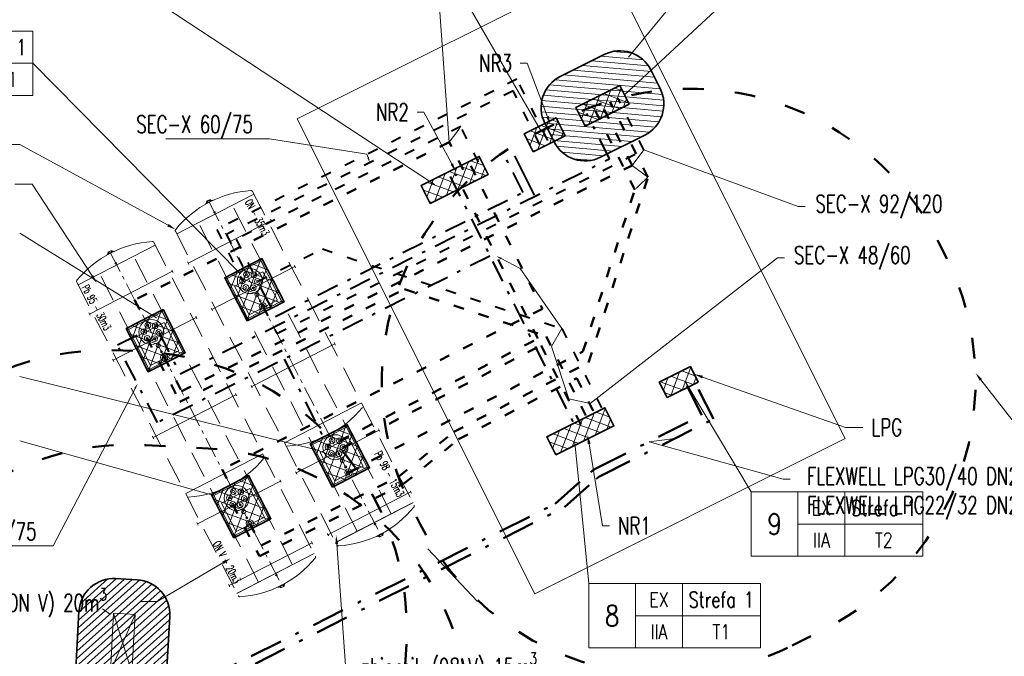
# Model space of a CAD drawing. Header units: metres. Extents: x 7472034 to 8440138, y 5890133 to 5961460.
# Tile 83 of 103: x 8439455 to 8439483, y 5890537 to 5890555. Entities that reach past the tile are written whole.
import ezdxf
from ezdxf import colors
from ezdxf.entities.mleader import LeaderData, LeaderLine
from ezdxf.enums import TextEntityAlignment as Align
from ezdxf.math import Vec2, Vec3

# ---------------------------------------------------------------- set-up
doc = ezdxf.new("R2010")
doc.units = ezdxf.units.M
doc.header["$MEASUREMENT"] = 0
for name, pattern in [('ACAD_ISO03W100', [30, 12, -18]), ('ACAD_ISO10W100', [18, 12, -3, 0, -3]), ('DASHDOT', [25.4, 12.7, -6.35, 0, -6.35]), ('DASHED', [19.05, 12.7, -6.35])]:
    doc.linetypes.add(name, pattern=pattern)
doc.layers.get('0').update_dxf_attribs({"linetype": 'CONTINUOUS', "lineweight": 5})
for name, color, linetype, lineweight in [('_IS.BLOK.T', 7, 'CONTINUOUS', 5), ('_T_95', 80, 'ACAD_ISO03W100', 50), ('_T_98', 132, 'ACAD_ISO03W100', 50), ('_T_LPG', 52, 'DASHDOT', 50), ('_T_ON', 23, 'ACAD_ISO03W100', 40), ('_T_ON_V', 181, 'ACAD_ISO03W100', 50), ('_T_opary', 220, 'DASHDOT', 40), ('_T_opisik.0', 16, 'CONTINUOUS', 20), ('_T_strefa_opis', 178, 'CONTINUOUS', 18), ('_T_zbiornik.opis', 190, 'CONTINUOUS', 13), ('T_kreska', 8, 'CONTINUOUS', 5), ('T_strefa-8', 20, 'ACAD_ISO03W100', 50), ('T_strefa-Z1', 140, 'CONTINUOUS', 35), ('T_strefa-Z2', 210, 'CONTINUOUS', 35), ('właz', 7, 'CONTINUOUS', 5), ('zbiorniki', 7, 'CONTINUOUS', 13), ('zlew', 7, 'CONTINUOUS', 9), ('zrębnica', 7, 'CONTINUOUS', 5)]:
    doc.layers.add(name, color=color, linetype=linetype, lineweight=lineweight)
doc.layers.add('_IS_NO', color=11, linetype='CONTINUOUS', lineweight=20, plot=False)
doc.layers.add('_IS_NO.T', color=4, linetype='CONTINUOUS', lineweight=20, plot=False)
doc.styles.add('BP', font='romans.shx', dxfattribs={"width": 0.8})
doc.styles.add('ROMANS', font='ROMANS.shx', dxfattribs={"width": 0.8})
doc.styles.add('RS', font='Romans.shx', dxfattribs={"width": 0.7})

# ---------------------------------------------------------------- blocks, each defined once
blk = doc.blocks.new('TAB-STRFY-2')
for p, q in [((3180.88, 1818), (3180.88, 1787.08)), ((3105.88, 1787.08), (3105.88, 1756.16))]:
    blk.add_line(p, q)
for points in [[(3015.88, 1818), (3060.88, 1818), (3060.88, 1756.16), (3015.88, 1756.16)], [(3060.88, 1818), (3105.88, 1818), (3105.88, 1787.08), (3060.88, 1787.08)], [(3105.88, 1818), (3180.88, 1818), (3180.88, 1787.08), (3105.88, 1787.08)], [(3060.88, 1787.08), (3105.88, 1787.08), (3105.88, 1756.16), (3060.88, 1756.16)], [(3105.88, 1787.08), (3180.88, 1787.08), (3180.88, 1756.16), (3105.88, 1756.16)]]:
    blk.add_lwpolyline(points, close=True)
at = {"style": 'ROMANS', "width": 0.8, "flags": 12}
for tag, height, p in [('EX', 14, (3083.38, 1802.54)), ('STREFA', 15, (3143.38, 1802.54)), ('1', 14, (3038.38, 1787.08)), ('II', 14, (3083.38, 1771.62)), ('T2', 14, (3143.38, 1771.62))]:
    blk.add_attdef(tag, text='', height=height, dxfattribs=at).set_placement(p, align=Align.MIDDLE_CENTER)
blk = doc.blocks.new('STUDNIA NAZB')
at = {"layer": 'właz', "lineweight": 0}
blk.add_lwpolyline([(-1255, 1255), (-335, 1255), (-335, 335), (-1255, 335)], close=True, dxfattribs=at)
at = {"layer": 'właz', "linetype": 'Continuous', "lineweight": 0}
for centre, radius in [((-795, 1225), 105), ((-795, 1225), 57), ((-795, 845), 57), ((-795, 845), 57), ((-795, 1045), 30), ((-795, 405), 360), ((-981, 513), 82.5), ((-795, 620), 82.5), ((-795, 620), 30), ((-609, 513), 82.5), ((-981, 298), 82.5), ((-981, 513), 30), ((-981, 298), 30), ((-609, 298), 82.5), ((-609, 513), 30), ((-609, 298), 30), ((-795, 190), 82.5), ((-795, 190), 30)]:
    blk.add_circle(centre, radius, dxfattribs=at)
at = {"layer": 'zrębnica', "lineweight": 0}
for p, q in [((-1395, 1385), (-1395, -15)), ((-195, 1385), (-1395, 1385)), ((-1345, 1335), (-1395, 1385)), ((-1345, 1335), (-1370, 1360)), ((-1345, 35), (-1345, 1335)), ((-245, 1335), (-1345, 1335)), ((-245, 1335), (-195, 1385)), ((-245, 1335), (-220, 1360)), ((-245, 1335), (-220, 1360)), ((-245, 1335), (-220, 1360)), ((-245, 1335), (-220, 1360)), ((-245, 35), (-245, 1335)), ((-245, 35), (-245, 1335)), ((-195, -15), (-195, 1385)), ((-1345, 35), (-1395, -15)), ((-245, 35), (-1345, 35)), ((-245, 35), (-195, -15)), ((-245, 35), (-220, 10)), ((-195, -15), (-1395, -15))]:
    blk.add_line(p, q, dxfattribs=at)
blk = doc.blocks.new('A$C362D00BD')
for p, q in [((0, 174), (0, 60)), ((0, 174), (51, 174)), ((0, 60), (51, 60)), ((53, 210), (9, 174)), ((53, 24), (9, 60)), ((55, 234), (65, 234)), ((55, 0), (65, 0))]:
    blk.add_line(p, q)
blk.add_arc((1474, 117), 1424, 175.2874, 184.7126)
blk = doc.blocks.new('A$C58F05183')
blk.add_lwpolyline([(36, 23), (23, 36), (10, 23), (23, 10)], close=True)
for radius in [23, 18]:
    blk.add_circle((23, 23), radius)
blk = doc.blocks.new('podziemne zbiorniki paliwa')
at = {"layer": 'zbiorniki', "linetype": 'DASHED', "lineweight": 0}
for p, q in [((7707297.11, 5842715.412), (7707299.384, 5842716.451)), ((7707297.11, 5842715.412), (7707299.384, 5842716.451)), ((7707297.117, 5842715.415), (7707299.391, 5842716.454)), ((7707298.002, 5842716.249), (7707298.179, 5842716.33)), ((7707298.042, 5842716.317), (7707298.102, 5842716.345)), ((7707298.061, 5842716.276), (7707298.042, 5842716.317)), ((7707298.121, 5842716.304), (7707298.102, 5842716.345)), ((7707298.183, 5842716.322), (7707298.179, 5842716.33)), ((7707297.154, 5842715.102), (7707299.602, 5842716.22)), ((7707298.006, 5842716.241), (7707298.002, 5842716.249)), ((7707299.586, 5842716.257), (7707299.62, 5842716.184)), ((7707299.586, 5842716.257), (7707299.619, 5842716.184)), ((7707299.586, 5842716.257), (7707299.619, 5842716.184)), ((7707294.199, 5842714.083), (7707296.473, 5842715.121)), ((7707294.199, 5842714.083), (7707296.473, 5842715.121)), ((7707294.206, 5842714.086), (7707296.48, 5842715.124)), ((7707294.243, 5842713.773), (7707296.691, 5842714.891)), ((7707295.091, 5842714.92), (7707295.269, 5842715.001)), ((7707295.095, 5842714.912), (7707295.091, 5842714.92)), ((7707295.131, 5842714.988), (7707295.191, 5842715.015)), ((7707295.15, 5842714.947), (7707295.131, 5842714.988)), ((7707295.21, 5842714.974), (7707295.191, 5842715.015)), ((7707295.272, 5842714.993), (7707295.269, 5842715.001)), ((7707296.675, 5842714.927), (7707296.708, 5842714.855)), ((7707296.675, 5842714.927), (7707296.708, 5842714.855)), ((7707296.676, 5842714.928), (7707296.709, 5842714.855)), ((7707297.138, 5842715.139), (7707297.172, 5842715.066)), ((7707297.138, 5842715.139), (7707297.171, 5842715.066)), ((7707297.138, 5842715.139), (7707297.171, 5842715.066)), ((7707297.985, 5842713.283), (7707300.433, 5842714.401)), ((7707300.418, 5842714.438), (7707300.451, 5842714.365)), ((7707294.227, 5842713.81), (7707294.26, 5842713.737)), ((7707294.227, 5842713.81), (7707294.26, 5842713.737)), ((7707294.228, 5842713.81), (7707294.261, 5842713.737)), ((7707298.458, 5842712.474), (7707300.732, 5842713.513)), ((7707298.458, 5842712.474), (7707300.732, 5842713.513)), ((7707298.458, 5842712.474), (7707300.732, 5842713.513)), ((7707298.458, 5842712.474), (7707300.732, 5842713.513)), ((7707297.969, 5842713.32), (7707298.002, 5842713.247)), ((7707297.969, 5842713.32), (7707298.002, 5842713.247)), ((7707295.075, 5842711.954), (7707297.523, 5842713.072)), ((7707297.507, 5842713.109), (7707297.54, 5842713.036)), ((7707295.547, 5842711.145), (7707297.822, 5842712.184)), ((7707295.547, 5842711.145), (7707297.822, 5842712.184)), ((7707295.547, 5842711.145), (7707297.822, 5842712.184)), ((7707295.547, 5842711.145), (7707297.822, 5842712.184)), ((7707295.058, 5842711.991), (7707295.091, 5842711.918)), ((7707295.058, 5842711.991), (7707295.091, 5842711.918)), ((7707299.148, 5842710.736), (7707301.596, 5842711.854)), ((7707299.148, 5842710.736), (7707301.596, 5842711.854)), ((7707301.58, 5842711.891), (7707301.613, 5842711.818)), ((7707299.131, 5842710.772), (7707299.164, 5842710.7)), ((7707299.131, 5842710.772), (7707299.164, 5842710.7)), ((7707296.237, 5842709.407), (7707298.685, 5842710.525)), ((7707296.237, 5842709.407), (7707298.685, 5842710.525)), ((7707298.669, 5842710.561), (7707298.702, 5842710.489)), ((7707300.186, 5842708.462), (7707302.634, 5842709.579)), ((7707302.651, 5842709.543), (7707302.618, 5842709.616)), ((7707296.22, 5842709.443), (7707296.254, 5842709.37)), ((7707296.22, 5842709.443), (7707296.254, 5842709.37)), ((7707300.202, 5842708.425), (7707300.169, 5842708.498)), ((7707300.202, 5842708.425), (7707300.169, 5842708.498)), ((7707297.275, 5842707.132), (7707299.723, 5842708.25)), ((7707299.74, 5842708.214), (7707299.707, 5842708.287)), ((7707300.809, 5842707.097), (7707303.257, 5842708.215)), ((7707303.274, 5842708.179), (7707303.241, 5842708.252)), ((7707301.27, 5842706.319), (7707303.545, 5842707.357)), ((7707297.291, 5842707.096), (7707297.258, 5842707.169)), ((7707297.291, 5842707.096), (7707297.258, 5842707.169)), ((7707300.363, 5842706.85), (7707300.33, 5842706.923)), ((7707300.825, 5842707.061), (7707300.792, 5842707.134)), ((7707300.825, 5842707.061), (7707300.792, 5842707.134)), ((7707297.898, 5842705.768), (7707300.346, 5842706.886)), ((7707302.477, 5842706.45), (7707302.481, 5842706.441)), ((7707302.481, 5842706.441), (7707302.658, 5842706.522)), ((7707302.54, 5842706.468), (7707302.558, 5842706.427)), ((7707302.558, 5842706.427), (7707302.618, 5842706.455)), ((7707302.6, 5842706.495), (7707302.618, 5842706.455)), ((7707302.654, 5842706.531), (7707302.658, 5842706.522)), ((7707297.914, 5842705.732), (7707297.881, 5842705.804)), ((7707297.914, 5842705.732), (7707297.881, 5842705.804)), ((7707298.36, 5842704.989), (7707300.634, 5842706.028)), ((7707299.566, 5842705.121), (7707299.57, 5842705.112)), ((7707299.57, 5842705.112), (7707299.747, 5842705.193)), ((7707299.629, 5842705.139), (7707299.647, 5842705.098)), ((7707299.647, 5842705.098), (7707299.707, 5842705.125)), ((7707299.689, 5842705.166), (7707299.707, 5842705.125)), ((7707299.744, 5842705.202), (7707299.747, 5842705.193))]:
    blk.add_line(p, q, dxfattribs=at)
at = {"layer": 'zbiorniki', "linetype": 'DASHED', "lineweight": 20, "ltscale": 0.06}
for p, q in [((7707303.578, 5842707.282), (7707299.356, 5842716.528)), ((7707301.304, 5842706.244), (7707297.082, 5842715.49)), ((7707300.667, 5842705.953), (7707296.445, 5842715.199)), ((7707298.393, 5842704.914), (7707294.171, 5842714.16))]:
    blk.add_line(p, q, dxfattribs=at)
at = {"layer": 'zbiorniki', "linetype": 'ACAD_ISO10W100', "lineweight": 0, "ltscale": 0.05}
for p, q in [((7707302.566, 5842706.49), (7707298.095, 5842716.281)), ((7707299.655, 5842705.161), (7707295.184, 5842714.952))]:
    blk.add_line(p, q, dxfattribs=at)
at = {"layer": 'zbiorniki', "linetype": 'DASHED', "lineweight": 0, "ltscale": 0.06}
for p, q in [((7707298.754, 5842716.163), (7707302.907, 5842707.066)), ((7707297.753, 5842715.706), (7707301.907, 5842706.609)), ((7707295.843, 5842714.833), (7707299.997, 5842705.737)), ((7707294.842, 5842714.376), (7707298.996, 5842705.28))]:
    blk.add_line(p, q, dxfattribs=at)
at = {"layer": 'zbiorniki', "linetype": 'DASHED', "lineweight": 20, "ltscale": 100}
for centre, start, end in [((7707299.365, 5842713.499), 91.0415, 138.0459), ((7707296.454, 5842712.169), 91.0415, 138.0459), ((7707301.295, 5842709.273), 271.0415, 318.0459), ((7707298.384, 5842707.944), 271.0415, 318.0459)]:
    blk.add_arc(centre, 3.059, start, end, dxfattribs=at)
at = {"layer": 'zbiorniki', "linetype": 'DASHED', "lineweight": 0, "ltscale": 100}
for centre, radius, start, end in [((7707299.311, 5842716.507), 0.05, 24.5437, 91.0415), ((7707297.127, 5842715.51), 0.05, 138.0459, 204.5437), ((7707296.4, 5842715.178), 0.05, 24.5437, 91.0415), ((7707294.217, 5842714.181), 0.05, 138.0459, 204.5437), ((7707300.707, 5842710.558), 3.059, 91.0415, 138.0459), ((7707297.797, 5842709.229), 3.059, 91.0415, 138.0459), ((7707303.533, 5842707.261), 0.05, 318.0459, 24.5437), ((7707301.35, 5842706.264), 0.05, 204.5437, 271.0415), ((7707300.622, 5842705.932), 0.05, 318.0459, 24.5437), ((7707298.439, 5842704.935), 0.05, 204.5437, 271.0415)]:
    blk.add_arc(centre, radius, start, end, dxfattribs=at)
at = {"layer": 'zbiorniki', "linetype": 'DASHED', "lineweight": 0, "ltscale": 100, "yscale": 0.001000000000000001, "rotation": 294.5436678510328}
for name, p, xscale, zscale in [('A$C362D00BD', (7707297.963, 5842716.287), 0.001000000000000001, 0.001000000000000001), ('A$C58F05183', (7707298.202, 5842715.992), 0.001000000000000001, 0.001000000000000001), ('A$C58F05183', (7707298.202, 5842715.992), 0.001000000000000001, 0.001000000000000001), ('A$C362D00BD', (7707295.053, 5842714.958), 0.001000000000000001, 0.001000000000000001), ('A$C58F05183', (7707295.291, 5842714.663), 0.001000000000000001, 0.001000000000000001), ('A$C58F05183', (7707295.291, 5842714.663), 0.001000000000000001, 0.001000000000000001), ('A$C58F05183', (7707302.417, 5842706.761), -0.001000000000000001, 0.001), ('A$C58F05183', (7707302.417, 5842706.761), -0.001000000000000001, 0.001), ('A$C362D00BD', (7707302.484, 5842706.388), -0.001000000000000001, 0.001), ('A$C58F05183', (7707299.506, 5842705.431), -0.001000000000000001, 0.001), ('A$C58F05183', (7707299.506, 5842705.431), -0.001000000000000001, 0.001), ('A$C362D00BD', (7707299.573, 5842705.058), -0.001000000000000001, 0.001)]:
    blk.add_blockref(name, p, dxfattribs=dict(at, xscale=xscale, zscale=zscale))
at = {"layer": 'zlew', "ltscale": 0.3, "xscale": 0.001, "yscale": 0.001, "zscale": 0.001, "rotation": 24.54366785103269}
for p in [(7707300.159, 5842713.675), (7707297.248, 5842712.346), (7707297.248, 5842712.346), (7707302.394, 5842708.779), (7707299.484, 5842707.45), (7707299.484, 5842707.45)]:
    blk.add_blockref('STUDNIA NAZB', p, dxfattribs=at)
at = {"layer": '_T_zbiornik.opis', "style": 'BP', "width": 0.6}
for s, p in [('ON V - 20m3', (7707300.024, 5842714.993, 0)), ('Pb 98 - 15m3', (7707295.25, 5842712.625, 0)), ('Pb 95 - 30m3', (7707303.452, 5842707.437, 0)), ('ON - 35m3', (7707298.639, 5842705.203, 0))]:
    blk.add_text(s, height=0.228, rotation=115.1466, dxfattribs=at).set_placement(p)
blk = doc.blocks.new('JPII.T.0')
at = {"layer": 'T_kreska'}
h = blk.add_hatch(dxfattribs=at)
h.set_pattern_fill('ANSI31', color=256, scale=0.05, angle=130, style=0)
h.set_pattern_definition([(175, (0, 0), (-0.0138359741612, -0.158145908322), [])])
edge = h.paths.add_edge_path()
edge.add_arc((7471998.093, 5961436.153), 1, 116.6009, 206.6009)
edge.add_line((7471997.199, 5961435.705), (7471997.467, 5961435.169))
edge.add_arc((7471998.361, 5961435.616), 1, 206.6009, 296.6009)
edge.add_line((7471998.809, 5961434.722), (7472000.079, 5961435.358))
edge.add_arc((7471999.631, 5961436.252), 1, 296.6009, 386.6009)
edge.add_line((7472000.525, 5961436.7), (7472000.257, 5961437.237))
edge.add_arc((7471999.362, 5961436.789), 1, 26.6009, 116.6009)
edge.add_line((7471998.915, 5961437.683), (7471997.645, 5961437.047))
h = blk.add_hatch(dxfattribs=at)
h.set_pattern_fill('ANSI37', color=256, scale=0.08, angle=114.5437, style=0)
h.set_pattern_definition([(159.543667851, (106829.04566, -81246.35724), (-0.088771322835, -0.237982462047), []), (249.543667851, (106829.04566, -81246.35724), (0.237982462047, -0.088771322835), [])])
h.paths.add_polyline_path([(7471999.362, 5961436.789), (7471998.093, 5961436.153), (7471998.361, 5961435.616), (7471999.631, 5961436.252)])
h = blk.add_hatch(dxfattribs=at)
h.set_pattern_fill('ANSI37', color=256, scale=0.08, angle=114.5437, style=0)
h.set_pattern_definition([(159.543667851, (106827.55423, -81247.1153), (-0.088771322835, -0.237982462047), []), (249.543667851, (106827.55423, -81247.1153), (0.237982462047, -0.088771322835), [])])
h.paths.add_polyline_path([(7471997.525, 5961435.857), (7471996.601, 5961435.395), (7471996.861, 5961434.876), (7471997.785, 5961435.339)])
h = blk.add_hatch(dxfattribs=at)
h.set_pattern_fill('ANSI37', color=256, scale=0.08, angle=114.5437, style=0)
h.set_pattern_definition([(159.543667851, (106824.58596, -81248.60176), (-0.088771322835, -0.237982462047), []), (249.543667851, (106824.58596, -81248.60176), (0.237982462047, -0.088771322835), [])])
h.paths.add_polyline_path([(7471995.31, 5961434.748), (7471993.633, 5961433.908), (7471993.893, 5961433.39), (7471995.569, 5961434.229)])
h = blk.add_hatch(dxfattribs=at)
h.set_pattern_fill('ANSI37', color=256, scale=0.08, angle=114.5437, style=0)
h.set_pattern_definition([(159.543667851, (106818.92818, -81251.25822), (-0.088771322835, -0.237982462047), []), (249.543667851, (106818.92818, -81251.25822), (0.237982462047, -0.088771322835), [])])
h.paths.add_polyline_path([(7471989.042, 5961431.802), (7471987.975, 5961431.252), (7471988.617, 5961430.007), (7471989.683, 5961430.557)])
h = blk.add_hatch(dxfattribs=at)
h.set_pattern_fill('ANSI37', color=256, scale=0.08, angle=114.5437, style=0)
h.set_pattern_definition([(159.543667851, (106816.08365, -81252.72405), (-0.088771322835, -0.237982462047), []), (249.543667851, (106816.08365, -81252.72405), (0.237982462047, -0.088771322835), [])])
h.paths.add_polyline_path([(7471986.197, 5961430.336), (7471985.131, 5961429.786), (7471985.772, 5961428.542), (7471986.839, 5961429.091)])
h = blk.add_hatch(dxfattribs=at)
h.set_pattern_fill('ANSI37', color=256, scale=0.08, angle=114.5437, style=0)
h.set_pattern_definition([(159.543667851, (106830.6715, -81254.65556), (-0.088771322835, -0.237982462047), []), (249.543667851, (106830.6715, -81254.65556), (0.237982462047, -0.088771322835), [])])
h.paths.add_polyline_path([(7472001.395, 5961428.694), (7472000.501, 5961428.246), (7472000.73, 5961427.799), (7472001.615, 5961428.245)])
h = blk.add_hatch(dxfattribs=at)
h.set_pattern_fill('ANSI37', color=256, scale=0.08, angle=114.5437, style=0)
h.set_pattern_definition([(159.543667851, (106828.20933, -81255.84615), (-0.088771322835, -0.237982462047), []), (249.543667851, (106828.20933, -81255.84615), (0.237982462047, -0.088771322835), [])])
h.paths.add_polyline_path([(7471998.933, 5961427.504), (7471997.256, 5961426.664), (7471997.516, 5961426.145), (7471999.193, 5961426.985)])
h = blk.add_hatch(dxfattribs=at)
h.set_pattern_fill('ANSI37', color=256, scale=0.08, angle=114.5437, style=0)
h.set_pattern_definition([(159.543667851, (106821.39344, -81256.04221), (-0.088771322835, -0.237982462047), []), (249.543667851, (106821.39344, -81256.04221), (0.237982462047, -0.088771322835), [])])
h.paths.add_polyline_path([(7471991.507, 5961427.018), (7471990.441, 5961426.468), (7471991.082, 5961425.223), (7471992.149, 5961425.773)])
h = blk.add_hatch(dxfattribs=at)
h.set_pattern_fill('ANSI37', color=256, scale=0.08, angle=114.5437, style=0)
h.set_pattern_definition([(159.543667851, (106818.54891, -81257.50804), (-0.088771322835, -0.237982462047), []), (249.543667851, (106818.54891, -81257.50804), (0.237982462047, -0.088771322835), [])])
h.paths.add_polyline_path([(7471988.663, 5961425.552), (7471987.596, 5961425.002), (7471988.237, 5961423.758), (7471989.304, 5961424.307)])
h = blk.add_hatch(dxfattribs=at)
h.set_pattern_fill('ANSI31', color=256, scale=0.05, angle=176.8048, style=0)
h.set_pattern_definition([(221.804792, (7472008.1763, 5959901.95443), (0.105821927, -0.118335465), [])])
edge = h.paths.add_edge_path()
edge.add_arc((7471985.293, 5961419.89), 1.008, 270.8515, 360.4846)
edge.add_line((7471986.301, 5961419.899), (7471986.39, 5961421.496))
edge.add_arc((7471985.382, 5961421.547), 1.009, 357.1006, 441.7371)
edge.add_line((7471985.527, 5961422.546), (7471984.828, 5961422.585))
edge.add_arc((7471984.772, 5961421.587), 1, 86.8048, 176.8048)
edge.add_line((7471983.774, 5961421.642), (7471983.685, 5961420.045))
edge.add_arc((7471984.68, 5961419.923), 1.003, 173.0251, 266.9623)
edge.add_line((7471984.627, 5961418.921), (7471985.308, 5961418.883))
at = {"layer": '_IS_NO', "ltscale": 0.1}
for p, q in [((7471995.256, 5961421.925), (7471993.828, 5961423.44)), ((7471984.455, 5961421.713, 0), (7471984.685, 5961421.549, 0))]:
    blk.add_line(p, q, dxfattribs=at)
at = {"layer": '_IS_NO.T', "ltscale": 0.1}
blk.add_lwpolyline([(7471990.065, 5961435.826), (7471999.005, 5961440.3), (7472005.856, 5961426.62), (7471996.915, 5961422.142)], close=True, dxfattribs=at)
at = {"layer": '_T_95', "ltscale": 0.025}
for points in [[(7471986.232, 5961428.959), (7471986.734, 5961427.985), (7471999.72, 5961434.489), (7471998.862, 5961436.203)], [(7471994.845, 5961434.359), (7471994.445, 5961435.157), (7471985.378, 5961430.616), (7471985.664, 5961430.061)], [(7471985.74, 5961429.507), (7471986.681, 5961427.68), (7471993.155, 5961430.922), (7471997.242, 5961429.563), (7471998.468, 5961427.114)]]:
    blk.add_lwpolyline(points, dxfattribs=at)
at = {"layer": '_T_98', "ltscale": 0.025}
for points in [[(7471991.542, 5961425.641), (7471998.301, 5961429.124), (7471999.792, 5961433.786), (7471998.638, 5961436.091)], [(7471991.283, 5961426.55), (7471997, 5961429.497), (7471994.622, 5961434.247)], [(7471991.381, 5961426.359), (7471997.093, 5961429.303), (7471998.245, 5961427.002)]]:
    blk.add_lwpolyline(points, dxfattribs=at)
at = {"layer": '_T_LPG', "ltscale": 0.075}
for p, q in [((7472001.093, 5961428.542), (7472001.093, 5961428.542)), ((7472002.058, 5961427.184, 0), (7472001.512, 5961428.267, 0))]:
    blk.add_line(p, q, dxfattribs=at)
at = {"layer": '_T_LPG', "ltscale": 0.075, "extrusion": (-2.04993e-06, -2.15425e-06, -1), "elevation": -28.16}
blk.add_lwpolyline([(-7472001.722, 5961427.294), (-7472001.272, 5961428.187)], dxfattribs=at)
at = {"layer": '_T_LPG', "ltscale": 0.075, "extrusion": (-2.15425e-06, 2.04993e-06, -1), "elevation": -3.876}
for points in [[(-7471997.498, 5961424.737), (-7471998.523, 5961425.652, 0.065786), (-7471998.686, 5961425.763), (-7472001.722, 5961427.294)], [(-7471997.764, 5961424.64), (-7471998.69, 5961425.466, 0.065786), (-7471998.798, 5961425.539), (-7472002.058, 5961427.184)], [(-7471986.462, 5961417.807), (-7471986.518, 5961418.812, 0.274402), (-7471986.946, 5961419.449), (-7471997.498, 5961424.737)], [(-7471986.711, 5961417.792), (-7471986.767, 5961418.798, 0.277287), (-7471987.059, 5961419.226), (-7471997.764, 5961424.64)]]:
    blk.add_lwpolyline(points, format="xyb", dxfattribs=at)
at = {"layer": '_T_ON', "ltscale": 0.025}
for points in [[(7471997.285, 5961435.202), (7471996.398, 5961436.974), (7471987.747, 5961432.641), (7471988.486, 5961431.164)], [(7471997.061, 5961435.09), (7471996.286, 5961436.638), (7471988.024, 5961432.501), (7471988.603, 5961431.345)], [(7471989.077, 5961430.425), (7471989.481, 5961429.641), (7472000.055, 5961434.936), (7471999.309, 5961436.427)], [(7471995.292, 5961434.583), (7471994.78, 5961435.604), (7471988.304, 5961432.361), (7471988.817, 5961431.334)], [(7471988.916, 5961431.143), (7471990.79, 5961432.082), (7471997.689, 5961429.787), (7471998.915, 5961427.338)]]:
    blk.add_lwpolyline(points, dxfattribs=at)
at = {"layer": '_T_ON_V', "ltscale": 0.025}
for points in [[(7471988.697, 5961424.175), (7471989.025, 5961423.539), (7471993.004, 5961425.532), (7471994.577, 5961426.811), (7471998.464, 5961428.814), (7472000.171, 5961434.148), (7471999.085, 5961436.315)], [(7471995.069, 5961434.471), (7471997.13, 5961430.355), (7471987.896, 5961425.73), (7471988.129, 5961425.277)], [(7471988.206, 5961424.723), (7471988.973, 5961423.234), (7471993.141, 5961425.321), (7471994.714, 5961426.6), (7471998.125, 5961428.358), (7471998.692, 5961427.226)]]:
    blk.add_lwpolyline(points, dxfattribs=at)
at = {"layer": '_T_opary', "ltscale": 0.1}
blk.add_line((7471996.324, 5961434.766), (7471996.909, 5961433.599), dxfattribs=at)
at = {"layer": '_T_opary', "ltscale": 0.05}
for p, q in [((7471994.47, 5961434.171, 0), (7471998.093, 5961426.926, 0)), ((7471989.688, 5961428.906), (7471990.952, 5961426.38))]:
    blk.add_line(p, q, dxfattribs=at)
for points in [[(7471986.071, 5961429.677), (7471986.688, 5961428.48), (7471999.066, 5961434.679), (7471998.415, 5961435.979)], [(7471989.008, 5961430.965), (7471989.435, 5961430.136), (7471996.573, 5961433.711), (7471996.101, 5961434.654)], [(7471995.617, 5961431.876), (7471986.036, 5961427.078), (7471984.882, 5961429.317), (7471985.642, 5961429.698)]]:
    blk.add_lwpolyline(points, dxfattribs=at)
at = {"layer": '_T_strefa_opis'}
for p, q in [((7472003.254, 5961442.013), (7471999.614, 5961437.609, 0)), ((7471994.27, 5961440.365), (7471997.108, 5961435.45)), ((7471984.893, 5961439.942), (7471994.024, 5961433.94)), ((7472003.254, 5961440.006), (7471999.497, 5961436.521)), ((7471982.442, 5961437.428), (7471988.42, 5961431.378)), ((7471982.065, 5961432.537), (7471986.005, 5961430.093)), ((7471982.065, 5961428.406), (7471990.697, 5961426.275)), ((7472001.264, 5961428.238), (7472003.147, 5961425.083)), ((7471982.065, 5961426.551), (7471987.663, 5961424.981)), ((7471998.465, 5961422.442), (7471998.067, 5961426.501))]:
    blk.add_line(p, q, dxfattribs=at)
at = {"layer": 'T_strefa-8', "ltscale": 0.05, "flags": 128}
for points in [[(7472004.333, 5961420.656), (7472005.222, 5961421.104, 0.413223), (7472008.774, 5961431.826), (7472008.55, 5961432.273, 0.41435), (7471997.813, 5961435.847), (7471996.919, 5961435.4, 0.416963), (7471993.382, 5961424.597), (7471993.611, 5961424.15, 0.412322)], [(7471994.972, 5961416.701), (7471995.039, 5961417.899, 0.414214), (7471987.496, 5961426.331), (7471985.698, 5961426.431, 0.414214), (7471977.266, 5961418.888), (7471977.199, 5961417.69, 0.414214), (7471984.742, 5961409.258), (7471986.54, 5961409.158, 0.414214)]]:
    blk.add_lwpolyline(points, format="xyb", close=True, dxfattribs=at)
at = {"layer": 'T_strefa-8', "ltscale": 0.05, "elevation": 0, "flags": 128}
blk.add_lwpolyline([(7471976.617, 5961421.614), (7471976.524, 5961419.947, 0.414214), (7471984.065, 5961411.514), (7471984.684, 5961411.479, 0.414214), (7471993.118, 5961419.021), (7471993.211, 5961420.688, 0.414214), (7471985.669, 5961429.122), (7471985.05, 5961429.156, 0.414214)], format="xyb", close=True, dxfattribs=at)
at = {"layer": 'T_strefa-Z1'}
for points in [[(7471998.361, 5961435.616), (7471999.631, 5961436.252), (7471999.362, 5961436.789), (7471998.093, 5961436.153)], [(7471996.861, 5961434.876), (7471997.785, 5961435.339), (7471997.525, 5961435.857), (7471996.601, 5961435.395)], [(7471993.893, 5961433.39), (7471995.569, 5961434.229), (7471995.31, 5961434.748), (7471993.633, 5961433.908)], [(7471988.617, 5961430.007), (7471989.683, 5961430.557), (7471989.042, 5961431.802), (7471987.975, 5961431.252)], [(7471985.772, 5961428.542), (7471986.839, 5961429.091), (7471986.197, 5961430.336), (7471985.131, 5961429.786)], [(7472000.73, 5961427.799), (7472001.619, 5961428.247), (7472001.395, 5961428.694), (7472000.501, 5961428.246)], [(7471997.516, 5961426.145), (7471999.193, 5961426.985), (7471998.933, 5961427.504), (7471997.256, 5961426.664)], [(7471991.082, 5961425.223), (7471992.149, 5961425.773), (7471991.507, 5961427.018), (7471990.441, 5961426.468)], [(7471988.237, 5961423.758), (7471989.304, 5961424.307), (7471988.663, 5961425.552), (7471987.596, 5961425.002)]]:
    blk.add_lwpolyline(points, close=True, dxfattribs=at)
at = {"layer": 'T_strefa-Z2'}
for points in [[(7471998.809, 5961434.722), (7472000.079, 5961435.358, 0.414214), (7472000.525, 5961436.7), (7472000.257, 5961437.237, 0.414214), (7471998.915, 5961437.683), (7471997.645, 5961437.047, 0.414214), (7471997.199, 5961435.705), (7471997.467, 5961435.169, 0.414214)], [(7471983.774, 5961421.642), (7471983.681, 5961419.975, 0.414214), (7471984.623, 5961418.921), (7471985.242, 5961418.886, 0.414214), (7471986.297, 5961419.829), (7471986.39, 5961421.496, 0.414214), (7471985.447, 5961422.551), (7471984.828, 5961422.585, 0.414214)]]:
    blk.add_lwpolyline(points, format="xyb", close=True, dxfattribs=at)
at = {"layer": 'zbiorniki', "color": 0, "lineweight": 15, "flags": 128}
blk.add_lwpolyline([(7471985.298, 5961419.885), (7471985.391, 5961421.552), (7471984.772, 5961421.587), (7471984.679, 5961419.919), (7471985.298, 5961419.885), (7471984.772, 5961421.587), (7471985.391, 5961421.552), (7471984.679, 5961419.919)], dxfattribs=at)
at = {"layer": '_T_strefa_opis'}
ref = blk.add_blockref('TAB-STRFY-2', (7471887.016, 5961383.816), dxfattribs=dict(at, xscale=0.03, yscale=0.03, zscale=0.03))
ref.add_attrib('1', '1', dxfattribs={"layer": '0', "lineweight": 30, "height": 0.6, "style": 'ROMANS', "width": 0.8}).set_placement((7471978.167, 5961437.428), align=Align.MIDDLE_CENTER)
ref.add_attrib('EX', 'EX', dxfattribs={"layer": '0', "height": 0.42, "style": 'ROMANS', "width": 0.8}).set_placement((7471979.517, 5961437.892), align=Align.MIDDLE_CENTER)
ref.add_attrib('T2', 'T3/T1', dxfattribs={"layer": '0', "height": 0.42, "style": 'ROMANS', "width": 0.8}).set_placement((7471981.317, 5961436.964), align=Align.MIDDLE_CENTER)
ref.add_attrib('II', 'IIA', dxfattribs={"layer": '0', "height": 0.42, "style": 'ROMANS', "width": 0.8}).set_placement((7471979.517, 5961436.964), align=Align.MIDDLE_CENTER)
ref.add_attrib('STREFA', 'Strefa 1', dxfattribs={"layer": '0', "height": 0.45, "style": 'ROMANS', "width": 0.75}).set_placement((7471981.317, 5961437.892), align=Align.MIDDLE_CENTER)
ref = blk.add_blockref('TAB-STRFY-2', (7471912.671, 5961370.544), dxfattribs=dict(at, xscale=0.03, yscale=0.03, zscale=0.03))
ref.add_attrib('1', '9', dxfattribs={"layer": '0', "lineweight": 30, "height": 0.6, "style": 'ROMANS', "width": 0.8}).set_placement((7472003.822, 5961424.156), align=Align.MIDDLE_CENTER)
ref.add_attrib('EX', 'EX', dxfattribs={"layer": '0', "height": 0.42, "style": 'ROMANS', "width": 0.8}).set_placement((7472005.172, 5961424.62), align=Align.MIDDLE_CENTER)
ref.add_attrib('T2', 'T2', dxfattribs={"layer": '0', "height": 0.42, "style": 'ROMANS', "width": 0.8}).set_placement((7472006.972, 5961423.692), align=Align.MIDDLE_CENTER)
ref.add_attrib('II', 'IIA', dxfattribs={"layer": '0', "height": 0.42, "style": 'ROMANS', "width": 0.8}).set_placement((7472005.172, 5961423.692), align=Align.MIDDLE_CENTER)
ref.add_attrib('STREFA', 'Strefa 1', dxfattribs={"layer": '0', "height": 0.45, "style": 'ROMANS', "width": 0.75}).set_placement((7472006.972, 5961424.62), align=Align.MIDDLE_CENTER)
ref = blk.add_blockref('TAB-STRFY-2', (7471907.989, 5961367.902), dxfattribs=dict(at, xscale=0.03, yscale=0.03, zscale=0.03))
ref.add_attrib('1', '8', dxfattribs={"layer": '0', "lineweight": 30, "height": 0.6, "style": 'ROMANS', "width": 0.8}).set_placement((7471999.14, 5961421.514), align=Align.MIDDLE_CENTER)
ref.add_attrib('EX', 'EX', dxfattribs={"layer": '0', "height": 0.42, "style": 'ROMANS', "width": 0.8}).set_placement((7472000.49, 5961421.978), align=Align.MIDDLE_CENTER)
ref.add_attrib('T2', 'T1', dxfattribs={"layer": '0', "height": 0.42, "style": 'ROMANS', "width": 0.8}).set_placement((7472002.29, 5961421.05), align=Align.MIDDLE_CENTER)
ref.add_attrib('II', 'IIA', dxfattribs={"layer": '0', "height": 0.42, "style": 'ROMANS', "width": 0.8}).set_placement((7472000.49, 5961421.05), align=Align.MIDDLE_CENTER)
ref.add_attrib('STREFA', 'Strefa 1', dxfattribs={"layer": '0', "height": 0.45, "style": 'ROMANS', "width": 0.75}).set_placement((7472002.29, 5961421.978), align=Align.MIDDLE_CENTER)
at = {"layer": 'zbiorniki', "linetype": 'Continuous', "lineweight": 15, "rotation": 182.7190701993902}
blk.add_blockref('podziemne zbiorniki paliwa', (14893438.248, 12163186.469), dxfattribs=at)
at = {"layer": '_T_opisik.0'}
ml = blk.add_multileader_mtext('Standard', dxfattribs=at)
ml.set_content('SEC-X 48/60', color=256, style='RS')
ml.set_leader_properties()
ml.build(insert=Vec2(0, 0))
ml.multileader.update_dxf_attribs({"text_right_attachment_type": 6, "dogleg_length": 0.2, "arrow_head_size": 0.15})
ctx = ml.context
ctx.base_point, ctx.char_height, ctx.arrow_head_size, ctx.landing_gap_size, ctx.plane_origin = Vec3(7471994.119, 5961442.354), 0.5, 0.15, 0.1, Vec3(7471971.385, 5961445.465)
ctx.right_attachment, ctx.text_align_type = 6, 1
notes = []
notes.append((ctx, [(0, (1, 1, 0), (7471993.919, 5961442.354), (1, 0), 0.2, [(2, [(7471994.78, 5961435.604), (7471994.445, 5961435.157)], 0, [])])]))
ctx.mtext.insert, ctx.mtext.width, ctx.mtext.alignment, ctx.mtext.flow_direction = Vec3(7471996.077, 5961442.687), 6.691, 2, 5
ml = blk.add_multileader_mtext('Standard', dxfattribs=at)
ml.set_content('SEC-X 60/75', color=256, style='RS')
ml.set_leader_properties()
ml.build(insert=Vec2(0, 0))
ml.multileader.update_dxf_attribs({"text_right_attachment_type": 6, "dogleg_length": 0.2, "arrow_head_size": 0.15})
ctx = ml.context
ctx.base_point, ctx.char_height, ctx.arrow_head_size, ctx.landing_gap_size, ctx.plane_origin = Vec3(7471985.147, 5961435.589), 0.5, 0.15, 0.1, Vec3(7471957.295, 5961436.053)
ctx.right_attachment, ctx.text_align_type = 6, 1
notes.append((ctx, [(1, (1, 1, 0), (7471989.264, 5961435.255), (-1, 0), 0.2, [(0, [(7471992.155, 5961434.569), (7471992.073, 5961434.808)], 0, [])])]))
ctx.mtext.insert, ctx.mtext.width, ctx.mtext.alignment, ctx.mtext.flow_direction = Vec3(7471987.105, 5961435.922), 5.85514, 2, 5
ml = blk.add_multileader_mtext('Standard', dxfattribs=at)
ml.set_content('SEC-X 92/120', color=256, style='RS')
ml.set_leader_properties()
ml.build(insert=Vec2(0, 0))
ml.multileader.update_dxf_attribs({"text_right_attachment_type": 6, "dogleg_length": 0.2, "arrow_head_size": 0.15})
ctx = ml.context
ctx.base_point, ctx.char_height, ctx.arrow_head_size, ctx.landing_gap_size, ctx.plane_origin = Vec3(7472004.707, 5961433.3), 0.5, 0.15, 0.1, Vec3(7471982.928, 5961435.455)
ctx.right_attachment, ctx.text_align_type = 6, 1
notes.append((ctx, [(0, (1, 1, 0), (7472004.507, 5961433.3), (1, 0), 0.2, [(3, [(7471999.792, 5961433.786), (7472000.171, 5961434.148), (7471999.72, 5961434.489), (7472000.055, 5961434.936)], 0, [])])]))
ctx.mtext.insert, ctx.mtext.width, ctx.mtext.alignment, ctx.mtext.flow_direction = Vec3(7472006.832, 5961433.633), 6.691, 2, 5
ml = blk.add_multileader_mtext('Standard', dxfattribs=at)
ml.set_content('SEC-X 48/60', color=256, style='RS')
ml.set_leader_properties()
ml.build(insert=Vec2(0, 0))
ml.multileader.update_dxf_attribs({"text_right_attachment_type": 6, "dogleg_length": 0.2, "arrow_head_size": 0.15})
ctx = ml.context
ctx.base_point, ctx.char_height, ctx.arrow_head_size, ctx.landing_gap_size, ctx.plane_origin = Vec3(7472004.106, 5961431.821), 0.5, 0.15, 0.1, Vec3(7471981.372, 5961434.932)
ctx.right_attachment, ctx.text_align_type = 6, 1
notes.append((ctx, [(0, (1, 1, 0), (7472003.906, 5961431.821), (1, 0), 0.2, [(5, [(7471995.811, 5961431.872), (7471996.493, 5961431.519), (7471997.689, 5961429.787), (7471997.391, 5961429.267), (7471997.896, 5961427.759), (7471998.506, 5961427.624)], 0, [])])]))
ctx.mtext.insert, ctx.mtext.width, ctx.mtext.alignment, ctx.mtext.flow_direction = Vec3(7472006.064, 5961432.155), 6.691, 2, 5
ml = blk.add_multileader_mtext('Standard', dxfattribs=at)
ml.set_content('SEC-X 60/75', color=256, style='RS')
ml.set_leader_properties()
ml.build(insert=Vec2(0, 0))
ml.multileader.update_dxf_attribs({"text_right_attachment_type": 6, "dogleg_length": 0.2, "arrow_head_size": 0.15})
ctx = ml.context
ctx.base_point, ctx.char_height, ctx.arrow_head_size, ctx.landing_gap_size, ctx.plane_origin = Vec3(7471978.91, 5961423.862), 0.5, 0.15, 0.1, Vec3(7471951.057, 5961424.326)
ctx.right_attachment, ctx.text_align_type = 6, 1
notes.append((ctx, [(1, (1, 1, 0), (7471983.026, 5961423.529), (-1, 0), 0.2, [(0, [(7471985.459, 5961428.197)], 0, [])])]))
ctx.mtext.insert, ctx.mtext.width, ctx.mtext.alignment, ctx.mtext.flow_direction = Vec3(7471980.868, 5961424.195), 5.85514, 2, 5
ml = blk.add_multileader_mtext('Standard', dxfattribs=at)
ml.set_content('FLEXWELL LPG30/40 DN25\\PFLEXWELL LPG22/32 DN20', color=256, style='RS')
ml.set_leader_properties()
ml.build(insert=Vec2(0, 0))
ml.multileader.update_dxf_attribs({"text_right_attachment_type": 6, "dogleg_length": 0.2, "arrow_head_size": 0.15})
ctx = ml.context
ctx.base_point, ctx.char_height, ctx.arrow_head_size, ctx.landing_gap_size, ctx.plane_origin = Vec3(7472004.275, 5961425.453), 0.5, 0.15, 0.1, Vec3(7471978.742, 5961426.191)
ctx.right_attachment, ctx.text_align_type = 6, 1
notes.append((ctx, [(0, (1, 1, 0), (7472004.075, 5961425.453), (1, 0), 0.2, [(0, [(7472001.086, 5961426.642), (7472000.204, 5961426.528)], 0, [])])]))
ctx.mtext.insert, ctx.mtext.width, ctx.mtext.alignment, ctx.mtext.flow_direction = Vec3(7472007.959, 5961425.787), 13.61013, 2, 5
at = {"layer": '_T_strefa_opis'}
ml = blk.add_multileader_mtext('Standard', dxfattribs=at)
ml.set_content('strefa ochronna 8m dla LPG', color=256, style='RS')
ml.set_leader_properties()
ml.build(insert=Vec2(0, 0))
ml.multileader.update_dxf_attribs({"has_text_frame": 1, "text_right_attachment_type": 6, "dogleg_length": 0.2, "arrow_head_size": 0.25})
ctx = ml.context
ctx.base_point, ctx.char_height, ctx.arrow_head_size, ctx.landing_gap_size, ctx.plane_origin = Vec3(7472010.862, 5961427.163), 0.5, 0.25, 0.1, Vec3(7471984.884, 5961426.239)
ctx.right_attachment, ctx.text_align_type = 6, 1
notes.append((ctx, [(0, (1, 1, 0), (7472010.662, 5961427.163), (1, 0), 0.2, [(3, [(7472009.615, 5961428.507)], 0, [])])]))
ctx.mtext.insert, ctx.mtext.width, ctx.mtext.alignment, ctx.mtext.flow_direction = Vec3(7472013.637, 5961427.413), 5.61632, 2, 5
at = {"layer": '_T_zbiornik.opis'}
ml = blk.add_multileader_mtext('Standard', dxfattribs=at)
ml.set_content('\\A1;NR3', color=256, style='RS')
ml.set_leader_properties()
ml.build(insert=Vec2(0, 0))
ml.multileader.update_dxf_attribs({"text_left_attachment_type": 2, "text_right_attachment_type": 2, "dogleg_length": 0.2, "arrow_head_size": 0.25})
ctx = ml.context
ctx.base_point, ctx.char_height, ctx.arrow_head_size, ctx.landing_gap_size, ctx.plane_origin = Vec3(7471995.06, 5961437.435), 0.5, 0.25, 0.25, Vec3(7472013.086, 5961437.876)
ctx.left_attachment, ctx.right_attachment = 2, 2
notes.append((ctx, [(1, (1, 1, 0), (7471996.693, 5961437.435), (-1, 0), 0.2, [(0, [(7471997.365, 5961435.656)], 0, [])])]))
ctx.mtext.insert, ctx.mtext.width, ctx.mtext.flow_direction = Vec3(7471995.31, 5961437.685), 1.13559, 5
ml = blk.add_multileader_mtext('Standard', dxfattribs=at)
ml.set_content('\\A1;NR2', color=256, style='RS')
ml.set_leader_properties()
ml.build(insert=Vec2(0, 0))
ml.multileader.update_dxf_attribs({"text_left_attachment_type": 2, "text_right_attachment_type": 2, "dogleg_length": 0.2, "arrow_head_size": 0.25})
ctx = ml.context
ctx.base_point, ctx.char_height, ctx.arrow_head_size, ctx.landing_gap_size, ctx.plane_origin = Vec3(7471992.084, 5961436.021), 0.5, 0.25, 0.25, Vec3(7472010.11, 5961436.462)
ctx.left_attachment, ctx.right_attachment = 2, 2
notes.append((ctx, [(1, (1, 1, 0), (7471993.718, 5961436.021), (-1, 0), 0.2, [(0, [(7471994.638, 5961434.308)], 0, [])])]))
ctx.mtext.insert, ctx.mtext.width, ctx.mtext.flow_direction = Vec3(7471992.334, 5961436.271), 1.13559, 5
ml = blk.add_multileader_mtext('Standard', dxfattribs=at)
ml.set_content('\\A1;zbiornik (On) 35m{\\H0.7x;\\S3^ ;}', color=256, style='RS')
ml.set_leader_properties()
ml.build(insert=Vec2(0, 0))
ml.multileader.update_dxf_attribs({"text_left_attachment_type": 2, "text_right_attachment_type": 2, "dogleg_length": 0.5, "arrow_head_size": 0.25})
ctx = ml.context
ctx.base_point, ctx.char_height, ctx.arrow_head_size, ctx.landing_gap_size, ctx.plane_origin = Vec3(7471975.935, 5961435.093), 0.5, 0.25, 0.25, Vec3(7471995.865, 5961441.289)
ctx.left_attachment, ctx.right_attachment = 2, 2
notes.append((ctx, [(1, (1, 1, 0), (7471982.065, 5961435.093), (-1, 0), 0.5, [(0, [(7471986.561, 5961432.643)], 0, [])])]))
ctx.mtext.insert, ctx.mtext.width, ctx.mtext.flow_direction = Vec3(7471976.185, 5961435.474), 7.94811, 5
ml = blk.add_multileader_mtext('Standard', dxfattribs=at)
ml.set_content('\\A1;zbiornik (E95) 30m{\\H0.7x;\\S3^ ;}', color=256, style='RS')
ml.set_leader_properties()
ml.build(insert=Vec2(0, 0))
ml.multileader.update_dxf_attribs({"text_left_attachment_type": 2, "text_right_attachment_type": 2, "dogleg_length": 0.5, "arrow_head_size": 0.25})
ctx = ml.context
ctx.base_point, ctx.char_height, ctx.arrow_head_size, ctx.landing_gap_size, ctx.plane_origin = Vec3(7471975.997, 5961433.946), 0.5, 0.25, 0.25, Vec3(7471993.792, 5961435.015)
ctx.left_attachment, ctx.right_attachment = 2, 2
notes.append((ctx, [(1, (1, 1, 0), (7471982.427, 5961433.946), (-1, 0), 0.5, [(0, [(7471984.287, 5961431.095)], 0, [])])]))
ctx.mtext.insert, ctx.mtext.width, ctx.mtext.flow_direction = Vec3(7471976.247, 5961434.327), 12.44154, 5
ml = blk.add_multileader_mtext('Standard', dxfattribs=at)
ml.set_content('\\A1;LPG', color=256, style='RS')
ml.set_leader_properties()
ml.build(insert=Vec2(0, 0))
ml.multileader.update_dxf_attribs({"text_left_attachment_type": 2, "text_right_attachment_type": 2, "dogleg_length": 0.5, "arrow_head_size": 0.25})
ctx = ml.context
ctx.base_point, ctx.char_height, ctx.arrow_head_size, ctx.landing_gap_size, ctx.plane_origin = Vec3(7472006.364, 5961426.939), 0.5, 0.25, 0.25, Vec3(7472026.294, 5961433.136)
ctx.left_attachment, ctx.right_attachment = 2, 2
notes.append((ctx, [(0, (1, 1, 0), (7472005.864, 5961426.939), (1, 0), 0.5, [(0, [(7472001.511, 5961428.473)], 0, [])])]))
ctx.mtext.insert, ctx.mtext.width, ctx.mtext.flow_direction = Vec3(7472006.614, 5961427.189), 1.09508, 5
ml = blk.add_multileader_mtext('Standard', dxfattribs=at)
ml.set_content('\\A1;NR1', color=256, style='RS')
ml.set_leader_properties()
ml.build(insert=Vec2(0, 0))
ml.multileader.update_dxf_attribs({"text_left_attachment_type": 2, "text_right_attachment_type": 2, "dogleg_length": 0.2, "arrow_head_size": 0.25})
ctx = ml.context
ctx.base_point, ctx.char_height, ctx.arrow_head_size, ctx.landing_gap_size, ctx.plane_origin = Vec3(7471999.063, 5961424.107), 0.5, 0.25, 0.25, Vec3(7472016.989, 5961424.547)
ctx.left_attachment, ctx.right_attachment = 2, 2
notes.append((ctx, [(0, (1, 1, 0), (7471998.863, 5961424.107), (1, 0), 0.2, [(0, [(7471998.439, 5961426.711)], 0, [])])]))
ctx.mtext.insert, ctx.mtext.width, ctx.mtext.flow_direction = Vec3(7471999.313, 5961424.357), 1.13559, 5
ml = blk.add_multileader_mtext('Standard', dxfattribs=at)
ml.set_content('\\A1;zbiornik (98 V) 15m{\\H0.7x;\\S3^ ;}', color=256, style='RS')
ml.set_leader_properties()
ml.build(insert=Vec2(0, 0))
ml.multileader.update_dxf_attribs({"text_left_attachment_type": 2, "text_right_attachment_type": 2, "dogleg_length": 0.2, "arrow_head_size": 0.25})
ctx = ml.context
ctx.base_point, ctx.char_height, ctx.arrow_head_size, ctx.landing_gap_size, ctx.plane_origin = Vec3(7471991.655, 5961420.078), 0.5, 0.25, 0.25, Vec3(7472013.323, 5961423.662)
ctx.left_attachment, ctx.right_attachment = 2, 2
notes.append((ctx, [(0, (1, 1, 0), (7471991.455, 5961420.078), (1, 0), 0.2, [(0, [(7471991.185, 5961423.833)], 0, [])])]))
ctx.mtext.insert, ctx.mtext.width, ctx.mtext.line_spacing_factor, ctx.mtext.flow_direction = Vec3(7471991.905, 5961420.459), 8.71843, 0.6, 5
ml = blk.add_multileader_mtext('Standard', dxfattribs=at)
ml.set_content('\\A1;zbiornik (ON V) 20m{\\H0.7x;\\S3^ ;}', color=256, style='RS')
ml.set_leader_properties()
ml.build(insert=Vec2(0, 0))
ml.multileader.update_dxf_attribs({"text_left_attachment_type": 2, "text_right_attachment_type": 2, "dogleg_length": 0.5, "arrow_head_size": 0.25})
ctx = ml.context
ctx.base_point, ctx.char_height, ctx.arrow_head_size, ctx.landing_gap_size, ctx.plane_origin = Vec3(7471979.199, 5961421.925), 0.5, 0.25, 0.25, Vec3(7471998.067, 5961425.509)
ctx.left_attachment, ctx.right_attachment = 2, 2
notes.append((ctx, [(1, (1, 1, 0), (7471986.029, 5961421.925), (-1, 0), 0.5, [(0, [(7471988.14, 5961423.165)], 0, [])])]))
ctx.mtext.insert, ctx.mtext.width, ctx.mtext.flow_direction = Vec3(7471979.449, 5961422.306), 12.44154, 5
for ctx, leaders in notes:
    for number, flags, end, landing, length, lines in leaders:
        leader = LeaderData()
        leader.index, (leader.has_last_leader_line, leader.has_dogleg_vector, leader.attachment_direction) = number, flags
        leader.last_leader_point, leader.dogleg_vector, leader.dogleg_length = Vec3(end), Vec3(landing), length
        for number, points, colour, breaks in lines:
            line = LeaderLine()
            line.index, line.vertices, line.color, line.breaks = number, Vec3.list(points), colors.encode_raw_color(colour), breaks
            leader.lines.append(line)
        ctx.leaders.append(leader)

msp = doc.modelspace()

# ---------------------------------------------------------------- block references
at = {"layer": '_IS.BLOK.T'}
msp.add_blockref('JPII.T.0', (967472.864, -70883.3), dxfattribs=at)

doc.saveas('drawing.dxf')
